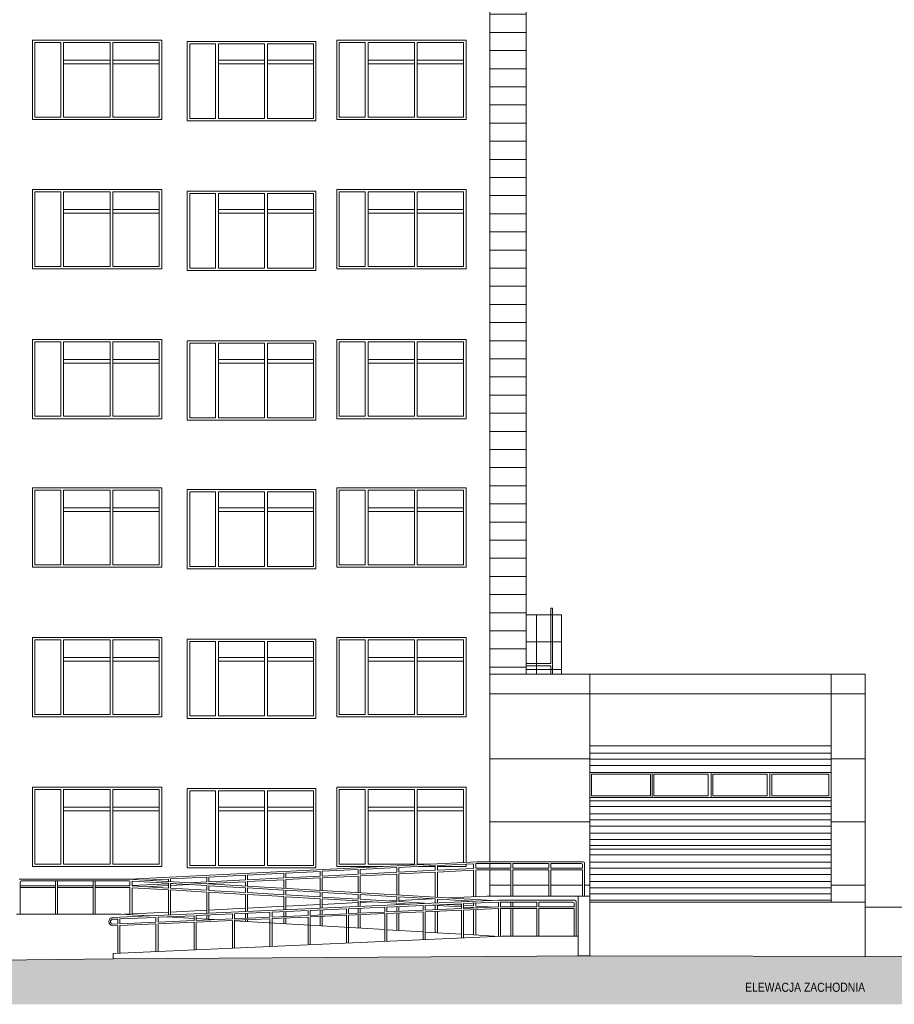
# Paper-space layout 'A-43 ELEWACJE' of a CAD drawing. Header units: millimetres. Extents: x -1100 to 1100, y 0 to 900.
# Tile 14 of 24: x 447 to 640, y 468 to 685. Entities that reach past the tile are written whole.
import ezdxf
from ezdxf.xclip import XClip

# ---------------------------------------------------------------- set-up
doc = ezdxf.new("R2010")
doc.units = ezdxf.units.MM
doc.header["$MEASUREMENT"] = 0
doc.header["$XCLIPFRAME"] = 0
for name, color, linetype, lineweight in [('A_opis_Nr_pióra__1', 7, 'Continuous', 20), ('A_ściany_Nr_pióra__1', 7, 'Continuous', 20), ('A_ściany_Nr_pióra__2', 8, 'Continuous', 13), ('A_ściany_Nr_pióra__3', 252, 'Continuous', 13)]:
    doc.layers.add(name, color=color, linetype=linetype, lineweight=lineweight)
doc.layers.add('A_ściany', color=7, linetype='Continuous')
doc.styles.add('STYL_AUTOMATYCZNY_2', font='ARIALN.TTF')

# ---------------------------------------------------------------- blocks, each defined once
blk = doc.blocks.new('Rysunek_3_3', base_point=(-1601.65, 1773.94))
at = {"layer": 'A_ściany', "linetype": 'Continuous', "lineweight": 13}
h = blk.add_hatch(dxfattribs=at)
h.set_pattern_fill('BONIE_0003', color=8, style=0, pattern_type=2)
h.set_pattern_definition([(0, (-1601.6475, 1773.9432), (0, 4), [])])
h.paths.add_polyline_path([(558.62, 847.36), (545.6, 847.36), (545.6, 835.84), (550.62, 835.84), (550.62, 540.36), (558.62, 540.36)])
blk.add_hatch(color=8, dxfattribs=at).paths.add_polyline_path([(330.97, 475.96), (29.9, 475.96), (29.9, 467.55), (682.67, 467.55), (682.67, 478.06), (572.66, 478.25), (467.45, 477.61)])
at = {"layer": 'A_ściany_Nr_pióra__1', "color": 7, "linetype": 'Continuous', "lineweight": 20}
for p, q in [((558.62, 540.36), (558.62, 847.36)), ((550.62, 835.84), (550.62, 499.01)), ((633.4, 540.36), (550.62, 540.36)), ((633.4, 540.36), (633.4, 478.01)), ((550.62, 498.61), (550.62, 497.57)), ((550.62, 497.18), (550.62, 491.43)), ((541.45, 491), (549.91, 491.43)), ((549.91, 491.43), (572.66, 491.43)), ((570.09, 491.43), (570.09, 478.25)), ((572.66, 491.43), (572.66, 478.25)), ((488.61, 488.34), (496.65, 488.75)), ((497.11, 488.77), (505.15, 489.17)), ((505.61, 489.2), (513.17, 489.58)), ((513.63, 489.6), (521.53, 490)), ((521.99, 490.02), (524.64, 490.15)), ((528.39, 490.34), (530.09, 490.43)), ((530.55, 490.45), (537.94, 490.82)), ((633.4, 490.05), (572.66, 490.05)), ((665.34, 488.96), (633.4, 488.96)), ((469.2, 487.44), (446.11, 487.44)), ((475.53, 487.06), (469.2, 487.44)), ((469.86, 487.4), (471.19, 487.46)), ((471.66, 487.49), (479.65, 487.89)), ((485.34, 486.49), (479.37, 486.84)), ((480.11, 487.91), (488.15, 488.32)), ((489.76, 486.23), (485.81, 486.46)), ((493.78, 485.99), (493.16, 486.03)), ((527.44, 484.02), (494.24, 485.97)), ((467.45, 478.79), (553.31, 482.56)), ((535.89, 483.52), (527.9, 483.99)), ((544.35, 483.02), (536.35, 483.49)), ((552.65, 482.54), (544.81, 483)), ((553.31, 482.56), (570.09, 482.56)), ((467.45, 477.61), (467.45, 478.79)), ((467.45, 477.61), (572.66, 478.25)), ((572.66, 478.25), (570.09, 478.25)), ((572.66, 478.25), (665.34, 478.01)), ((330.97, 475.96), (467.45, 477.61))]:
    blk.add_line(p, q, dxfattribs=at)
at = {"layer": 'A_ściany_Nr_pióra__2', "color": 8, "linetype": 'Continuous', "lineweight": 13}
for p, q in [((558.62, 553.5), (566.38, 553.5)), ((560.87, 540.36), (560.87, 553.5)), ((566.38, 540.36), (566.38, 553.5)), ((558.62, 547.51), (566.38, 547.51)), ((558.62, 541.43), (566.38, 541.43)), ((572.66, 524.55), (572.66, 540.36)), ((625.9, 524.55), (625.9, 540.36)), ((633.4, 536.01), (550.62, 536.01)), ((572.66, 521.72), (550.62, 521.72)), ((633.4, 521.72), (625.9, 521.72)), ((572.66, 507.77), (550.62, 507.77)), ((633.4, 507.77), (625.9, 507.77)), ((471.19, 495.15), (547.82, 499.01)), ((521.99, 497.31), (530.09, 497.72)), ((530.09, 496.68), (530.09, 497.72)), ((530.55, 497.74), (538.56, 498.15)), ((530.55, 496.7), (530.55, 497.74)), ((538.56, 497.11), (538.56, 498.15)), ((539.02, 498.17), (547.02, 498.57)), ((539.02, 497.13), (539.02, 498.17)), ((539.02, 497.13), (547.02, 497.53)), ((547.02, 497.53), (547.02, 498.57)), ((547.48, 498.6), (547.82, 498.61)), ((547.48, 497.56), (547.48, 498.6)), ((547.48, 497.56), (547.82, 497.57)), ((547.82, 499.01), (571.22, 499.01)), ((547.82, 498.61), (555.21, 498.61)), ((547.82, 497.57), (555.21, 497.57)), ((555.21, 497.57), (555.21, 498.61)), ((555.67, 497.57), (555.67, 498.61)), ((555.67, 498.61), (563.59, 498.61)), ((555.67, 497.57), (563.59, 497.57)), ((563.59, 497.57), (563.59, 498.61)), ((564.05, 497.57), (564.05, 498.61)), ((564.05, 498.61), (570.76, 498.61)), ((564.05, 497.57), (571.06, 497.57)), ((571.06, 497.57), (571.06, 498.31)), ((571.52, 491.43), (571.52, 498.71)), ((480.11, 495.21), (488.15, 495.61)), ((488.15, 494.57), (488.15, 495.61)), ((488.61, 495.63), (496.65, 496.04)), ((488.61, 494.59), (488.61, 495.63)), ((496.65, 495), (496.65, 496.04)), ((497.11, 496.06), (505.15, 496.47)), ((497.11, 495.02), (497.11, 496.06)), ((497.11, 495.02), (505.15, 495.43)), ((505.15, 495.43), (505.15, 496.47)), ((505.61, 496.49), (513.17, 496.87)), ((505.61, 495.45), (505.61, 496.49)), ((505.61, 495.45), (513.17, 495.83)), ((505.61, 495.05), (513.17, 495.43)), ((513.17, 495.83), (513.17, 496.87)), ((513.17, 492.66), (513.17, 495.43)), ((513.63, 496.89), (521.53, 497.29)), ((513.63, 495.85), (513.63, 496.89)), ((513.63, 495.85), (521.53, 496.25)), ((513.63, 495.46), (521.53, 495.85)), ((513.63, 492.63), (513.63, 495.46)), ((521.53, 496.25), (521.53, 497.29)), ((521.53, 492.17), (521.53, 495.85)), ((521.99, 496.27), (521.99, 497.31)), ((521.99, 496.27), (530.09, 496.68)), ((521.99, 495.88), (530.09, 496.28)), ((521.99, 492.14), (521.99, 495.88)), ((530.09, 491.67), (530.09, 496.28)), ((530.55, 496.7), (538.56, 497.11)), ((530.55, 496.31), (538.56, 496.71)), ((530.55, 491.64), (530.55, 496.31)), ((538.56, 491.17), (538.56, 496.71)), ((539.02, 496.73), (547.02, 497.14)), ((539.02, 491.14), (539.02, 496.73)), ((547.02, 491.28), (547.02, 497.14)), ((547.48, 497.16), (547.82, 497.18)), ((547.48, 491.3), (547.48, 497.16)), ((547.82, 497.18), (555.21, 497.18)), ((555.21, 491.42), (555.21, 497.18)), ((555.67, 491.43), (555.67, 497.18)), ((555.67, 497.18), (563.59, 497.18)), ((563.59, 491.42), (563.59, 497.18)), ((564.05, 491.43), (564.05, 497.18)), ((564.05, 497.18), (571.06, 497.18)), ((571.06, 491.42), (571.06, 497.18)), ((471.19, 495.15), (446.77, 495.15)), ((446.93, 487.44), (446.93, 494.46)), ((454.72, 493.72), (446.93, 493.72)), ((454.72, 493.32), (446.93, 493.32)), ((470.94, 494.76), (447.23, 494.76)), ((454.72, 487.44), (454.72, 494.76)), ((455.19, 487.44), (455.19, 494.76)), ((463.07, 493.72), (455.19, 493.72)), ((463.07, 493.32), (455.19, 493.32)), ((463.07, 487.44), (463.07, 494.76)), ((463.53, 487.44), (463.53, 494.76)), ((471.19, 493.72), (463.53, 493.72)), ((471.2, 493.32), (463.53, 493.32)), ((551.15, 490.43), (470.7, 495.15)), ((471.19, 494.74), (470.94, 494.76)), ((471.19, 493.72), (471.19, 494.74)), ((471.19, 493.72), (471.19, 493.72)), ((471.19, 487.32), (471.19, 493.32)), ((479.65, 494.25), (471.66, 494.72)), ((471.66, 493.67), (471.66, 494.72)), ((471.66, 493.74), (479.65, 494.14)), ((479.65, 493.2), (471.66, 493.67)), ((471.66, 487.29), (471.66, 493.27)), ((479.65, 492.8), (471.66, 493.27)), ((474.56, 494.93), (479.65, 495.18)), ((474.69, 493.5), (479.65, 493.75)), ((479.65, 494.63), (479.65, 495.18)), ((479.65, 493.2), (479.65, 494.25)), ((480.11, 494.6), (480.11, 495.21)), ((480.11, 493.18), (480.11, 494.22)), ((488.15, 493.75), (480.11, 494.22)), ((480.11, 494.17), (480.61, 494.19)), ((480.11, 493.77), (484.25, 493.98)), ((488.15, 492.71), (480.11, 493.18)), ((484.11, 494.37), (488.15, 494.57)), ((487.75, 494.15), (488.15, 494.17)), ((488.15, 494.13), (488.15, 494.17)), ((488.15, 492.71), (488.15, 493.75)), ((488.61, 494.59), (496.65, 495)), ((488.61, 494.2), (496.65, 494.6)), ((488.61, 494.1), (488.61, 494.2)), ((488.61, 492.68), (488.61, 493.72)), ((496.65, 493.25), (488.61, 493.72)), ((496.65, 493.63), (496.65, 494.6)), ((496.65, 492.21), (496.65, 493.25)), ((497.11, 494.62), (505.15, 495.03)), ((497.11, 493.6), (497.11, 494.62)), ((497.11, 492.18), (497.11, 493.22)), ((505.15, 492.75), (497.11, 493.22)), ((505.15, 493.13), (505.15, 495.03)), ((505.61, 493.1), (505.61, 495.05)), ((555.21, 493.81), (550.62, 493.81)), ((563.59, 493.81), (555.67, 493.81)), ((571.06, 493.81), (564.05, 493.81)), ((572.66, 493.81), (571.52, 493.81)), ((633.4, 493.81), (625.9, 493.81)), ((479.65, 487.25), (479.65, 492.8)), ((488.15, 492.3), (480.11, 492.77)), ((480.11, 487.27), (480.11, 492.77)), ((488.15, 487.63), (488.15, 492.3)), ((496.65, 492.21), (488.61, 492.68)), ((488.61, 487.65), (488.61, 492.27)), ((496.65, 491.8), (488.61, 492.27)), ((496.65, 488), (496.65, 491.8)), ((505.15, 491.71), (497.11, 492.18)), ((497.11, 488.02), (497.11, 491.77)), ((505.15, 491.3), (497.11, 491.77)), ((505.15, 491.71), (505.15, 492.75)), ((505.15, 488.38), (505.15, 491.3)), ((505.61, 491.68), (505.61, 492.72)), ((513.17, 492.28), (505.61, 492.72)), ((513.17, 491.24), (505.61, 491.68)), ((505.61, 488.4), (505.61, 491.27)), ((513.17, 490.83), (505.61, 491.27)), ((513.17, 491.24), (513.17, 492.28)), ((513.63, 491.21), (513.63, 492.25)), ((521.53, 491.79), (513.63, 492.25)), ((521.53, 490.75), (513.63, 491.21)), ((521.53, 490.75), (521.53, 491.79)), ((521.99, 490.72), (521.99, 491.76)), ((530.09, 491.28), (521.99, 491.76)), ((530.09, 490.24), (530.09, 491.28)), ((530.55, 490.22), (530.55, 491.26)), ((538.56, 490.79), (530.55, 491.26)), ((467.26, 486.7), (552.49, 490.49)), ((513.17, 488.74), (513.17, 490.83)), ((513.63, 488.76), (513.63, 490.8)), ((521.53, 490.34), (513.63, 490.8)), ((519.44, 488.62), (527.44, 488.98)), ((521.53, 489.11), (521.53, 490.34)), ((530.09, 490.24), (521.99, 490.72)), ((521.99, 489.13), (521.99, 490.31)), ((530.09, 489.83), (521.99, 490.31)), ((521.99, 487.66), (521.99, 488.74)), ((527.44, 487.91), (527.44, 488.98)), ((527.9, 489), (535.89, 489.35)), ((527.9, 487.93), (527.9, 489)), ((530.09, 489.49), (530.09, 489.83)), ((530.09, 488.02), (530.09, 489.1)), ((537.36, 489.82), (530.55, 490.22)), ((530.55, 489.51), (530.55, 489.81)), ((533.4, 489.64), (530.55, 489.81)), ((530.55, 488.04), (530.55, 489.12)), ((535.89, 488.28), (535.89, 489.35)), ((536.35, 489.37), (544.35, 489.73)), ((536.35, 488.3), (536.35, 489.37)), ((538.56, 489.34), (537.24, 489.41)), ((538.56, 489.87), (538.56, 490.79)), ((538.56, 488.4), (538.56, 489.34)), ((539.02, 489.89), (539.02, 490.76)), ((547.02, 490.29), (539.02, 490.76)), ((539.02, 488.42), (539.02, 489.31)), ((544.35, 489.02), (539.02, 489.31)), ((544.35, 489.41), (541.2, 489.59)), ((544.35, 488.66), (544.35, 489.73)), ((544.81, 489.75), (552.51, 490.09)), ((544.81, 488.68), (544.81, 489.75)), ((547.02, 489.25), (544.81, 489.38)), ((544.81, 488.68), (552.52, 489.02)), ((547.02, 488.88), (544.81, 489)), ((547.02, 490.25), (547.02, 490.29)), ((547.02, 489.25), (547.02, 489.85)), ((547.02, 488.78), (547.02, 488.88)), ((547.48, 490.26), (547.45, 490.27)), ((547.48, 490.26), (547.48, 490.27)), ((547.48, 489.22), (547.48, 489.87)), ((551.58, 488.98), (547.48, 489.22)), ((548.03, 488.82), (547.48, 488.85)), ((547.48, 488.8), (547.48, 488.85)), ((552.49, 490.49), (569.37, 490.49)), ((552.51, 490.09), (552.52, 490.09)), ((552.52, 489.02), (552.52, 490.09)), ((552.98, 489.02), (552.98, 490.09)), ((552.98, 490.09), (560.97, 490.09)), ((552.98, 489.02), (555.21, 489.02)), ((555.21, 489.02), (555.21, 490.09)), ((555.21, 489.02), (560.97, 489.02)), ((555.67, 489.02), (555.67, 490.09)), ((560.97, 489.02), (560.97, 490.09)), ((561.43, 489.02), (561.43, 490.09)), ((561.43, 490.09), (568.91, 490.09)), ((561.43, 489.02), (569.21, 489.02)), ((569.21, 489.02), (569.21, 489.79)), ((569.67, 482.55), (569.67, 490.19)), ((468.93, 486.37), (476.91, 486.73)), ((476.91, 485.66), (476.91, 486.73)), ((477.37, 486.75), (485.34, 487.1)), ((477.37, 485.68), (477.37, 486.75)), ((479.65, 486.82), (479.65, 486.85)), ((480.11, 486.8), (480.11, 486.87)), ((485.34, 486.03), (485.34, 487.1)), ((485.81, 487.13), (493.78, 487.48)), ((485.81, 486.05), (485.81, 487.13)), ((488.15, 486.32), (488.15, 487.23)), ((488.61, 486.3), (488.61, 487.25)), ((493.78, 486.41), (493.78, 487.48)), ((494.24, 487.5), (502.07, 487.85)), ((494.24, 486.43), (494.24, 487.5)), ((494.24, 486.43), (502.07, 486.78)), ((496.65, 486.54), (496.65, 487.61)), ((497.11, 486.56), (497.11, 487.63)), ((502.07, 486.78), (502.07, 487.85)), ((502.53, 487.87), (510.52, 488.23)), ((502.53, 486.8), (502.53, 487.87)), ((502.53, 486.8), (510.52, 487.15)), ((502.53, 486.45), (510.52, 486.8)), ((505.15, 486.91), (505.15, 487.99)), ((505.15, 485.32), (505.15, 486.56)), ((505.61, 486.93), (505.61, 488.01)), ((505.61, 485.3), (505.61, 486.58)), ((510.52, 487.15), (510.52, 488.23)), ((510.52, 480.69), (510.52, 486.8)), ((510.98, 488.25), (518.98, 488.6)), ((510.98, 487.17), (510.98, 488.25)), ((510.98, 487.17), (518.98, 487.53)), ((510.98, 486.82), (518.98, 487.18)), ((510.98, 480.69), (510.98, 486.82)), ((513.17, 487.27), (513.17, 488.34)), ((513.17, 484.85), (513.17, 486.92)), ((513.63, 487.29), (513.63, 488.36)), ((513.63, 484.83), (513.63, 486.94)), ((518.98, 487.53), (518.98, 488.6)), ((518.98, 481.06), (518.98, 487.18)), ((519.44, 487.55), (519.44, 488.62)), ((519.44, 487.55), (527.44, 487.91)), ((519.44, 487.2), (527.44, 487.55)), ((519.44, 481.06), (519.44, 487.2)), ((521.53, 487.64), (521.53, 488.72)), ((521.53, 484.36), (521.53, 487.29)), ((521.99, 484.34), (521.99, 487.31)), ((527.44, 481.43), (527.44, 487.55)), ((527.9, 487.93), (535.89, 488.28)), ((527.9, 487.57), (535.89, 487.93)), ((527.9, 481.43), (527.9, 487.57)), ((530.09, 483.86), (530.09, 487.67)), ((530.55, 483.83), (530.55, 487.69)), ((535.89, 481.8), (535.89, 487.93)), ((536.35, 488.3), (544.35, 488.66)), ((536.35, 487.95), (544.35, 488.31)), ((536.35, 481.8), (536.35, 487.95)), ((538.56, 483.36), (538.56, 488.05)), ((539.02, 483.34), (539.02, 488.07)), ((544.35, 482.17), (544.35, 488.31)), ((544.81, 488.33), (552.52, 488.67)), ((544.81, 482.17), (544.81, 488.33)), ((547.02, 482.87), (547.02, 488.43)), ((547.48, 482.84), (547.48, 488.45)), ((552.52, 482.54), (552.52, 488.67)), ((552.98, 482.55), (552.98, 488.67)), ((552.98, 488.67), (555.21, 488.67)), ((555.18, 488.67), (560.97, 488.67)), ((555.21, 482.54), (555.21, 488.67)), ((555.67, 482.55), (555.67, 488.67)), ((560.97, 482.54), (560.97, 488.67)), ((561.43, 482.55), (561.43, 488.67)), ((561.43, 488.67), (569.21, 488.67)), ((569.21, 482.54), (569.21, 488.67)), ((467.26, 485.23), (468.47, 485.28)), ((467.26, 484.88), (468.47, 484.93)), ((467.27, 486.3), (468.47, 486.35)), ((468.47, 485.28), (468.47, 486.35)), ((468.47, 478.83), (468.47, 484.93)), ((468.93, 485.3), (468.93, 486.37)), ((468.93, 485.3), (476.91, 485.66)), ((468.93, 484.95), (476.91, 485.31)), ((468.93, 478.83), (468.93, 484.95)), ((476.91, 479.2), (476.91, 485.31)), ((477.37, 485.68), (485.34, 486.03)), ((477.37, 485.33), (485.34, 485.68)), ((477.37, 479.2), (477.37, 485.33)), ((485.34, 479.57), (485.34, 485.68)), ((485.81, 486.05), (493.78, 486.41)), ((485.81, 485.7), (493.78, 486.06)), ((485.81, 479.57), (485.81, 485.7)), ((493.78, 479.95), (493.78, 486.06)), ((494.24, 486.08), (502.07, 486.43)), ((494.24, 479.95), (494.24, 486.08)), ((496.65, 485.82), (496.65, 486.18)), ((497.11, 485.8), (497.11, 486.2)), ((502.07, 480.32), (502.07, 486.43)), ((502.53, 480.32), (502.53, 486.45))]:
    blk.add_line(p, q, dxfattribs=at)
at = {"layer": 'A_ściany_Nr_pióra__2', "color": 8, "linetype": 'Continuous', "lineweight": 13, "flags": 128}
blk.add_lwpolyline([(558.62, 542.22), (564.07, 542.22), (564.07, 540.36), (564.43, 540.36), (564.43, 554.92), (564.07, 554.92), (564.07, 542.73), (558.62, 542.73)], close=True, dxfattribs=at)
at = {"layer": 'A_ściany_Nr_pióra__2', "color": 8, "linetype": 'Continuous', "lineweight": 13}
for centre, radius, start, end in [((570.76, 498.31), 0.3, 0, 90), ((571.22, 498.71), 0.3, 0, 90), ((447.23, 494.46), 0.3, 90, 180), ((568.91, 489.79), 0.3, 0, 90), ((569.37, 490.19), 0.3, 0, 90), ((467.44, 485.79), 0.929, 101.686, 258.314), ((467.46, 485.76), 0.567, 108.8588, 251.1412)]:
    blk.add_arc(centre, radius, start, end, dxfattribs=at)
at = {"layer": 'A_ściany_Nr_pióra__3', "color": 252, "linetype": 'Continuous', "lineweight": 13}
for p, q in [((449.68, 680.26), (478.18, 680.26)), ((449.68, 662.76), (449.68, 680.26)), ((478.18, 680.26), (478.18, 662.76)), ((483.83, 662.43), (483.83, 679.93)), ((483.83, 679.93), (512.2, 679.93)), ((512.2, 679.93), (512.2, 662.43)), ((516.84, 680.26), (545.34, 680.26)), ((516.84, 662.76), (516.84, 680.26)), ((545.34, 680.26), (545.34, 662.76)), ((450.2, 663.29), (450.2, 679.74)), ((450.2, 679.74), (455.9, 679.74)), ((455.9, 679.74), (455.9, 663.29)), ((456.55, 663.29), (456.55, 679.74)), ((456.55, 679.74), (466.78, 679.74)), ((466.78, 679.74), (466.78, 663.29)), ((467.43, 663.29), (467.43, 679.74)), ((467.43, 679.74), (477.65, 679.74)), ((477.65, 679.74), (477.65, 663.29)), ((484.36, 662.96), (484.36, 679.41)), ((484.36, 679.41), (490.06, 679.41)), ((490.06, 679.41), (490.06, 662.96)), ((490.71, 662.96), (490.71, 679.41)), ((490.71, 679.41), (500.87, 679.41)), ((500.87, 679.41), (500.87, 662.96)), ((501.52, 662.96), (501.52, 679.41)), ((501.52, 679.41), (511.68, 679.41)), ((511.68, 679.41), (511.68, 662.96)), ((517.36, 663.29), (517.36, 679.74)), ((517.36, 679.74), (523.06, 679.74)), ((523.06, 679.74), (523.06, 663.29)), ((523.71, 663.29), (523.71, 679.74)), ((523.71, 679.74), (533.94, 679.74)), ((533.94, 679.74), (533.94, 663.29)), ((534.59, 663.29), (534.59, 679.74)), ((534.59, 679.74), (544.81, 679.74)), ((544.81, 679.74), (544.81, 663.29)), ((466.78, 675.84), (456.55, 675.84)), ((477.65, 675.84), (467.43, 675.84)), ((500.87, 675.84), (490.71, 675.84)), ((511.68, 675.84), (501.52, 675.84)), ((533.94, 675.84), (523.71, 675.84)), ((544.81, 675.84), (534.59, 675.84)), ((466.78, 675.04), (456.55, 675.04)), ((477.65, 675.04), (467.43, 675.04)), ((500.87, 675.04), (490.71, 675.04)), ((511.68, 675.04), (501.52, 675.04)), ((533.94, 675.04), (523.71, 675.04)), ((544.81, 675.04), (534.59, 675.04)), ((478.18, 662.76), (449.68, 662.76)), ((455.9, 663.29), (450.2, 663.29)), ((466.78, 663.29), (456.55, 663.29)), ((477.65, 663.29), (467.43, 663.29)), ((490.06, 662.96), (484.36, 662.96)), ((500.87, 662.96), (490.71, 662.96)), ((511.68, 662.96), (501.52, 662.96)), ((545.34, 662.76), (516.84, 662.76)), ((523.06, 663.29), (517.36, 663.29)), ((533.94, 663.29), (523.71, 663.29)), ((544.81, 663.29), (534.59, 663.29)), ((512.2, 662.43), (483.83, 662.43)), ((449.68, 647.29), (478.18, 647.29)), ((449.68, 629.79), (449.68, 647.29)), ((450.2, 630.31), (450.2, 646.76)), ((450.2, 646.76), (455.9, 646.76)), ((455.9, 646.76), (455.9, 630.31)), ((456.55, 630.31), (456.55, 646.76)), ((456.55, 646.76), (466.78, 646.76)), ((466.78, 646.76), (466.78, 630.31)), ((467.43, 630.31), (467.43, 646.76)), ((467.43, 646.76), (477.65, 646.76)), ((477.65, 646.76), (477.65, 630.31)), ((478.18, 647.29), (478.18, 629.79)), ((483.83, 629.46), (483.83, 646.96)), ((483.83, 646.96), (512.2, 646.96)), ((484.36, 629.98), (484.36, 646.43)), ((484.36, 646.43), (490.06, 646.43)), ((490.06, 646.43), (490.06, 629.98)), ((490.71, 629.98), (490.71, 646.43)), ((490.71, 646.43), (500.87, 646.43)), ((500.87, 646.43), (500.87, 629.98)), ((501.52, 629.98), (501.52, 646.43)), ((501.52, 646.43), (511.68, 646.43)), ((511.68, 646.43), (511.68, 629.98)), ((512.2, 646.96), (512.2, 629.46)), ((516.84, 647.29), (545.34, 647.29)), ((516.84, 629.79), (516.84, 647.29)), ((517.36, 630.31), (517.36, 646.76)), ((517.36, 646.76), (523.06, 646.76)), ((523.06, 646.76), (523.06, 630.31)), ((523.71, 630.31), (523.71, 646.76)), ((523.71, 646.76), (533.94, 646.76)), ((533.94, 646.76), (533.94, 630.31)), ((534.59, 630.31), (534.59, 646.76)), ((534.59, 646.76), (544.81, 646.76)), ((544.81, 646.76), (544.81, 630.31)), ((545.34, 647.29), (545.34, 629.79)), ((466.78, 642.86), (456.55, 642.86)), ((466.78, 642.06), (456.55, 642.06)), ((477.65, 642.86), (467.43, 642.86)), ((477.65, 642.06), (467.43, 642.06)), ((500.87, 642.86), (490.71, 642.86)), ((500.87, 642.06), (490.71, 642.06)), ((511.68, 642.86), (501.52, 642.86)), ((511.68, 642.06), (501.52, 642.06)), ((533.94, 642.86), (523.71, 642.86)), ((533.94, 642.06), (523.71, 642.06)), ((544.81, 642.86), (534.59, 642.86)), ((544.81, 642.06), (534.59, 642.06)), ((455.9, 630.31), (450.2, 630.31)), ((466.78, 630.31), (456.55, 630.31)), ((477.65, 630.31), (467.43, 630.31)), ((490.06, 629.98), (484.36, 629.98)), ((500.87, 629.98), (490.71, 629.98)), ((511.68, 629.98), (501.52, 629.98)), ((523.06, 630.31), (517.36, 630.31)), ((533.94, 630.31), (523.71, 630.31)), ((544.81, 630.31), (534.59, 630.31)), ((478.18, 629.79), (449.68, 629.79)), ((512.2, 629.46), (483.83, 629.46)), ((545.34, 629.79), (516.84, 629.79)), ((449.68, 614.24), (478.18, 614.24)), ((449.68, 596.74), (449.68, 614.24)), ((450.2, 597.26), (450.2, 613.71)), ((450.2, 613.71), (455.9, 613.71)), ((455.9, 613.71), (455.9, 597.26)), ((456.55, 597.26), (456.55, 613.71)), ((456.55, 613.71), (466.78, 613.71)), ((466.78, 613.71), (466.78, 597.26)), ((467.43, 597.26), (467.43, 613.71)), ((467.43, 613.71), (477.65, 613.71)), ((477.65, 613.71), (477.65, 597.26)), ((478.18, 614.24), (478.18, 596.74)), ((483.83, 596.41), (483.83, 613.91)), ((483.83, 613.91), (512.2, 613.91)), ((484.36, 596.93), (484.36, 613.38)), ((484.36, 613.38), (490.06, 613.38)), ((490.06, 613.38), (490.06, 596.93)), ((490.71, 596.93), (490.71, 613.38)), ((490.71, 613.38), (500.87, 613.38)), ((500.87, 613.38), (500.87, 596.93)), ((501.52, 596.93), (501.52, 613.38)), ((501.52, 613.38), (511.68, 613.38)), ((511.68, 613.38), (511.68, 596.93)), ((512.2, 613.91), (512.2, 596.41)), ((516.84, 614.24), (545.34, 614.24)), ((516.84, 596.74), (516.84, 614.24)), ((517.36, 597.26), (517.36, 613.71)), ((517.36, 613.71), (523.06, 613.71)), ((523.06, 613.71), (523.06, 597.26)), ((523.71, 597.26), (523.71, 613.71)), ((523.71, 613.71), (533.94, 613.71)), ((533.94, 613.71), (533.94, 597.26)), ((534.59, 597.26), (534.59, 613.71)), ((534.59, 613.71), (544.81, 613.71)), ((544.81, 613.71), (544.81, 597.26)), ((545.34, 614.24), (545.34, 596.74)), ((466.78, 609.81), (456.55, 609.81)), ((466.78, 609.01), (456.55, 609.01)), ((477.65, 609.81), (467.43, 609.81)), ((477.65, 609.01), (467.43, 609.01)), ((500.87, 609.81), (490.71, 609.81)), ((500.87, 609.01), (490.71, 609.01)), ((511.68, 609.81), (501.52, 609.81)), ((511.68, 609.01), (501.52, 609.01)), ((533.94, 609.81), (523.71, 609.81)), ((533.94, 609.01), (523.71, 609.01)), ((544.81, 609.81), (534.59, 609.81)), ((544.81, 609.01), (534.59, 609.01)), ((478.18, 596.74), (449.68, 596.74)), ((455.9, 597.26), (450.2, 597.26)), ((466.78, 597.26), (456.55, 597.26)), ((477.65, 597.26), (467.43, 597.26)), ((512.2, 596.41), (483.83, 596.41)), ((490.06, 596.93), (484.36, 596.93)), ((500.87, 596.93), (490.71, 596.93)), ((511.68, 596.93), (501.52, 596.93)), ((545.34, 596.74), (516.84, 596.74)), ((523.06, 597.26), (517.36, 597.26)), ((533.94, 597.26), (523.71, 597.26)), ((544.81, 597.26), (534.59, 597.26)), ((449.68, 581.46), (478.18, 581.46)), ((449.68, 563.96), (449.68, 581.46)), ((450.2, 564.49), (450.2, 580.94)), ((450.2, 580.94), (455.9, 580.94)), ((455.9, 580.94), (455.9, 564.49)), ((456.55, 564.49), (456.55, 580.94)), ((456.55, 580.94), (466.78, 580.94)), ((466.78, 580.94), (466.78, 564.49)), ((467.43, 564.49), (467.43, 580.94)), ((467.43, 580.94), (477.65, 580.94)), ((477.65, 580.94), (477.65, 564.49)), ((478.18, 581.46), (478.18, 563.96)), ((483.83, 563.63), (483.83, 581.13)), ((483.83, 581.13), (512.2, 581.13)), ((484.36, 564.16), (484.36, 580.61)), ((484.36, 580.61), (490.06, 580.61)), ((490.06, 580.61), (490.06, 564.16)), ((490.71, 564.16), (490.71, 580.61)), ((490.71, 580.61), (500.87, 580.61)), ((500.87, 580.61), (500.87, 564.16)), ((501.52, 564.16), (501.52, 580.61)), ((501.52, 580.61), (511.68, 580.61)), ((511.68, 580.61), (511.68, 564.16)), ((512.2, 581.13), (512.2, 563.63)), ((516.84, 581.46), (545.34, 581.46)), ((516.84, 563.96), (516.84, 581.46)), ((517.36, 564.49), (517.36, 580.94)), ((517.36, 580.94), (523.06, 580.94)), ((523.06, 580.94), (523.06, 564.49)), ((523.71, 564.49), (523.71, 580.94)), ((523.71, 580.94), (533.94, 580.94)), ((533.94, 580.94), (533.94, 564.49)), ((534.59, 564.49), (534.59, 580.94)), ((534.59, 580.94), (544.81, 580.94)), ((544.81, 580.94), (544.81, 564.49)), ((545.34, 581.46), (545.34, 563.96)), ((466.78, 577.04), (456.55, 577.04)), ((466.78, 576.24), (456.55, 576.24)), ((477.65, 577.04), (467.43, 577.04)), ((477.65, 576.24), (467.43, 576.24)), ((500.87, 577.04), (490.71, 577.04)), ((500.87, 576.24), (490.71, 576.24)), ((511.68, 577.04), (501.52, 577.04)), ((511.68, 576.24), (501.52, 576.24)), ((533.94, 577.04), (523.71, 577.04)), ((533.94, 576.24), (523.71, 576.24)), ((544.81, 577.04), (534.59, 577.04)), ((544.81, 576.24), (534.59, 576.24)), ((478.18, 563.96), (449.68, 563.96)), ((455.9, 564.49), (450.2, 564.49)), ((466.78, 564.49), (456.55, 564.49)), ((477.65, 564.49), (467.43, 564.49)), ((512.2, 563.63), (483.83, 563.63)), ((490.06, 564.16), (484.36, 564.16)), ((500.87, 564.16), (490.71, 564.16)), ((511.68, 564.16), (501.52, 564.16)), ((545.34, 563.96), (516.84, 563.96)), ((523.06, 564.49), (517.36, 564.49)), ((533.94, 564.49), (523.71, 564.49)), ((544.81, 564.49), (534.59, 564.49)), ((449.68, 548.46), (478.18, 548.46)), ((449.68, 530.96), (449.68, 548.46)), ((450.2, 531.49), (450.2, 547.94)), ((450.2, 547.94), (455.9, 547.94)), ((455.9, 547.94), (455.9, 531.49)), ((456.55, 531.49), (456.55, 547.94)), ((456.55, 547.94), (466.78, 547.94)), ((466.78, 547.94), (466.78, 531.49)), ((467.43, 531.49), (467.43, 547.94)), ((467.43, 547.94), (477.65, 547.94)), ((477.65, 547.94), (477.65, 531.49)), ((478.18, 548.46), (478.18, 530.96)), ((483.83, 530.63), (483.83, 548.13)), ((483.83, 548.13), (512.2, 548.13)), ((484.36, 531.16), (484.36, 547.61)), ((484.36, 547.61), (490.06, 547.61)), ((490.06, 547.61), (490.06, 531.16)), ((490.71, 531.16), (490.71, 547.61)), ((490.71, 547.61), (500.87, 547.61)), ((500.87, 547.61), (500.87, 531.16)), ((501.52, 531.16), (501.52, 547.61)), ((501.52, 547.61), (511.68, 547.61)), ((511.68, 547.61), (511.68, 531.16)), ((512.2, 548.13), (512.2, 530.63)), ((516.84, 548.46), (545.34, 548.46)), ((516.84, 530.96), (516.84, 548.46)), ((517.36, 531.49), (517.36, 547.94)), ((517.36, 547.94), (523.06, 547.94)), ((523.06, 547.94), (523.06, 531.49)), ((523.71, 531.49), (523.71, 547.94)), ((523.71, 547.94), (533.94, 547.94)), ((533.94, 547.94), (533.94, 531.49)), ((534.59, 531.49), (534.59, 547.94)), ((534.59, 547.94), (544.81, 547.94)), ((544.81, 547.94), (544.81, 531.49)), ((545.34, 548.46), (545.34, 530.96)), ((466.78, 544.04), (456.55, 544.04)), ((466.78, 543.24), (456.55, 543.24)), ((477.65, 544.04), (467.43, 544.04)), ((477.65, 543.24), (467.43, 543.24)), ((500.87, 544.04), (490.71, 544.04)), ((500.87, 543.24), (490.71, 543.24)), ((511.68, 544.04), (501.52, 544.04)), ((511.68, 543.24), (501.52, 543.24)), ((533.94, 544.04), (523.71, 544.04)), ((533.94, 543.24), (523.71, 543.24)), ((544.81, 544.04), (534.59, 544.04)), ((544.81, 543.24), (534.59, 543.24)), ((478.18, 530.96), (449.68, 530.96)), ((455.9, 531.49), (450.2, 531.49)), ((466.78, 531.49), (456.55, 531.49)), ((477.65, 531.49), (467.43, 531.49)), ((512.2, 530.63), (483.83, 530.63)), ((490.06, 531.16), (484.36, 531.16)), ((500.87, 531.16), (490.71, 531.16)), ((511.68, 531.16), (501.52, 531.16)), ((545.34, 530.96), (516.84, 530.96)), ((523.06, 531.49), (517.36, 531.49)), ((533.94, 531.49), (523.71, 531.49)), ((544.81, 531.49), (534.59, 531.49)), ((572.66, 524.55), (625.9, 524.55)), ((572.66, 524.55), (572.66, 490.05)), ((625.9, 524.55), (625.9, 490.05)), ((572.66, 522.98), (625.9, 522.98)), ((572.66, 521.62), (625.9, 521.62)), ((572.66, 520.25), (625.9, 520.25)), ((572.66, 518.69), (618.57, 518.69)), ((449.68, 515.46), (478.18, 515.46)), ((449.68, 497.96), (449.68, 515.46)), ((450.2, 498.49), (450.2, 514.94)), ((450.2, 514.94), (455.9, 514.94)), ((455.9, 514.94), (455.9, 498.49)), ((456.55, 498.49), (456.55, 514.94)), ((456.55, 514.94), (466.78, 514.94)), ((466.78, 514.94), (466.78, 498.49)), ((467.43, 498.49), (467.43, 514.94)), ((467.43, 514.94), (477.65, 514.94)), ((477.65, 514.94), (477.65, 498.49)), ((478.18, 515.46), (478.18, 497.96)), ((483.83, 497.63), (483.83, 515.13)), ((483.83, 515.13), (512.2, 515.13)), ((512.2, 515.13), (512.2, 497.63)), ((516.84, 515.46), (545.34, 515.46)), ((516.84, 497.96), (516.84, 515.46)), ((517.36, 498.49), (517.36, 514.94)), ((517.36, 514.94), (523.06, 514.94)), ((523.06, 514.94), (523.06, 498.49)), ((523.71, 498.49), (523.71, 514.94)), ((523.71, 514.94), (533.94, 514.94)), ((533.94, 514.94), (533.94, 498.49)), ((534.59, 498.49), (534.59, 514.94)), ((534.59, 514.94), (544.81, 514.94)), ((544.81, 514.94), (544.81, 498.86)), ((545.34, 515.46), (545.34, 498.89)), ((484.36, 498.16), (484.36, 514.61)), ((484.36, 514.61), (490.06, 514.61)), ((490.06, 514.61), (490.06, 498.16)), ((490.71, 498.16), (490.71, 514.61)), ((490.71, 514.61), (500.87, 514.61)), ((500.87, 514.61), (500.87, 498.16)), ((501.52, 498.16), (501.52, 514.61)), ((501.52, 514.61), (511.68, 514.61)), ((511.68, 514.61), (511.68, 498.16)), ((572.66, 513.2), (618.57, 513.2)), ((466.78, 511.04), (456.55, 511.04)), ((477.65, 511.04), (467.43, 511.04)), ((500.87, 511.04), (490.71, 511.04)), ((511.68, 511.04), (501.52, 511.04)), ((533.94, 511.04), (523.71, 511.04)), ((544.81, 511.04), (534.59, 511.04)), ((572.66, 512.41), (625.9, 512.41)), ((572.66, 511.15), (625.9, 511.15)), ((466.78, 510.24), (456.55, 510.24)), ((477.65, 510.24), (467.43, 510.24)), ((500.87, 510.24), (490.71, 510.24)), ((511.68, 510.24), (501.52, 510.24)), ((533.94, 510.24), (523.71, 510.24)), ((544.81, 510.24), (534.59, 510.24)), ((572.66, 509.58), (625.9, 509.58)), ((572.66, 508.21), (625.9, 508.21)), ((572.66, 506.85), (625.9, 506.85)), ((572.66, 505.28), (625.9, 505.28)), ((572.66, 503.92), (625.9, 503.92)), ((572.66, 502.55), (625.9, 502.55)), ((572.66, 501.76), (625.9, 501.76)), ((572.66, 500.5), (625.9, 500.5)), ((478.18, 497.96), (449.68, 497.96)), ((455.9, 498.49), (450.2, 498.49)), ((466.78, 498.49), (456.55, 498.49)), ((477.65, 498.49), (467.43, 498.49)), ((512.2, 497.63), (483.83, 497.63)), ((490.06, 498.16), (484.36, 498.16)), ((500.87, 498.16), (490.71, 498.16)), ((511.68, 498.16), (501.52, 498.16)), ((527, 497.96), (516.84, 497.96)), ((523.06, 498.49), (517.36, 498.49)), ((533.94, 498.49), (523.71, 498.49)), ((537.43, 498.49), (534.59, 498.49)), ((538.56, 497.96), (534.88, 497.96)), ((545.34, 497.96), (539.02, 497.96)), ((545.34, 498.49), (545.34, 497.96)), ((572.66, 498.93), (625.9, 498.93)), ((572.66, 497.57), (625.9, 497.57)), ((572.66, 496.21), (625.9, 496.21)), ((572.66, 494.64), (625.9, 494.64)), ((572.66, 493.27), (625.9, 493.27)), ((572.66, 491.91), (625.9, 491.91)), ((572.66, 490.55), (625.9, 490.55))]:
    blk.add_line(p, q, dxfattribs=at)
at = {"layer": 'A_ściany_Nr_pióra__3', "color": 252, "linetype": 'Continuous', "lineweight": 13, "flags": 128}
for points in [[(586.44, 518.69), (586.44, 513.2), (572.66, 513.2), (572.66, 518.69)], [(586.07, 518.31), (586.07, 513.57), (573.03, 513.57), (573.03, 518.31)], [(599.43, 518.69), (599.43, 513.2), (586.44, 513.2), (586.44, 518.69)], [(598.79, 518.31), (598.79, 513.57), (586.82, 513.57), (586.82, 518.31)], [(612.41, 518.69), (612.41, 513.2), (599.43, 513.2), (599.43, 518.69)], [(611.78, 518.31), (611.78, 513.57), (599.8, 513.57), (599.8, 518.31)], [(625.9, 518.69), (625.9, 513.2), (612.41, 513.2), (612.41, 518.69)], [(625.4, 518.31), (625.4, 513.57), (612.79, 513.57), (612.79, 518.31)]]:
    blk.add_lwpolyline(points, close=True, dxfattribs=at)
at = {"layer": 'A_opis_Nr_pióra__1', "color": 7, "linetype": 'Continuous', "lineweight": 20, "insert": (633.4, 470.28), "char_height": 2, "attachment_point": 9, "style": 'STYL_AUTOMATYCZNY_2'}
blk.add_mtext('\\A1;{\\pqr;\\fArial Narrow|b0|i0|c238|p0;\\W1.000000;ELEWACJA ZACHODNIA}', dxfattribs=at)

psp = doc.layouts.new('A-43 ELEWACJE')

# ---------------------------------------------------------------- block references
at = {"color": 37, "linetype": 'Continuous', "lineweight": 5, "true_color": 0x656532}
ref = psp.add_blockref('Rysunek_3_3', (-1601.65, 1773.94), dxfattribs=at)
XClip(ref).set_block_clipping_path([(29.90003743, 461.5010082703), (682.6679508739, 894.3024396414)])

doc.saveas('drawing.dxf')
